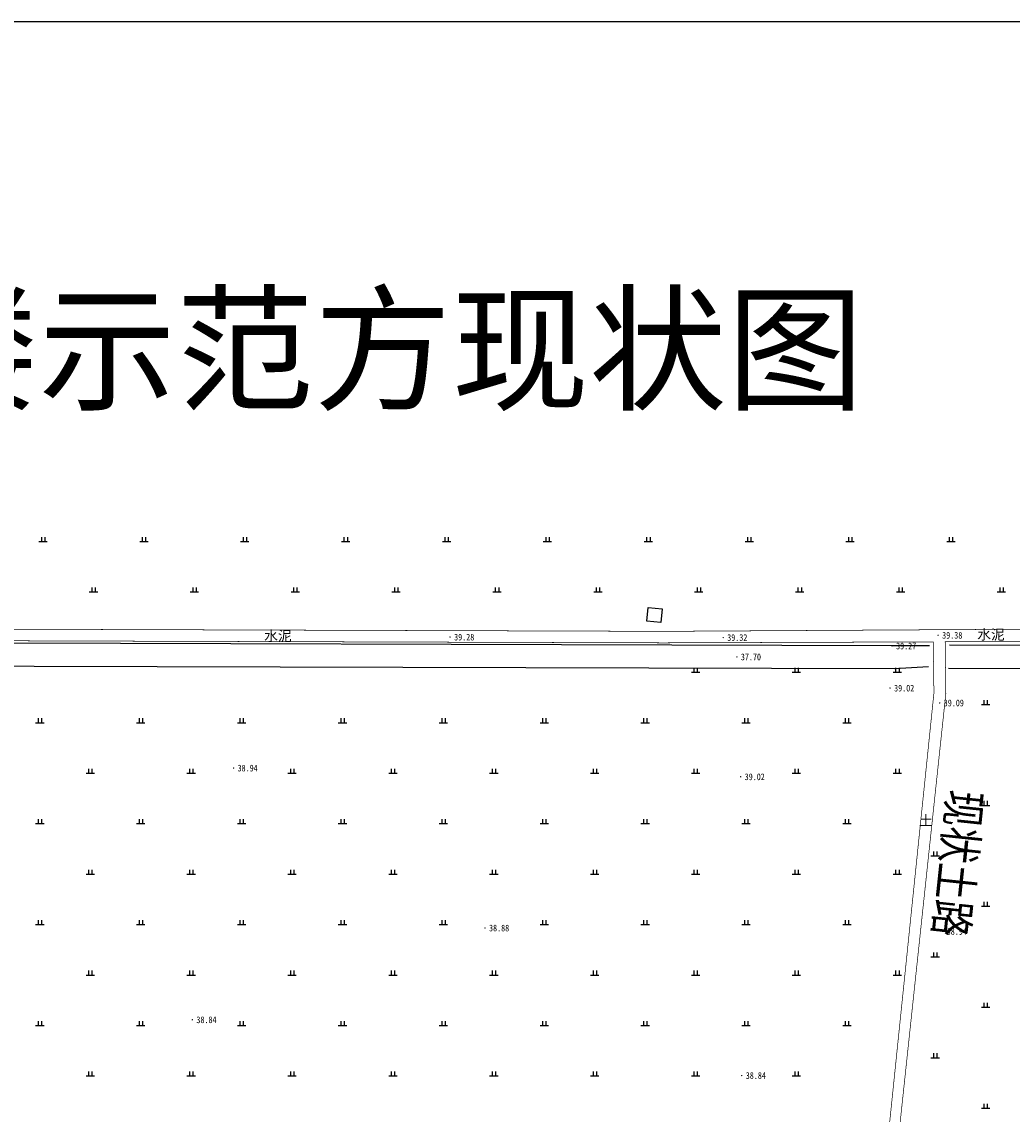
# Model space of a CAD drawing. Extents: x 456755 to 458049, y 3845626 to 3853218.
# Tile 18 of 80: x 457461 to 457755, y 3846783 to 3847107. Entities that reach past the tile are written whole.
import ezdxf
from ezdxf.enums import TextEntityAlignment as Align

# ---------------------------------------------------------------- set-up
doc = ezdxf.new("R2010")
doc.units = 0
doc.linetypes.add('X3', pattern=[5, 4, -1])
doc.layers.get('0').update_dxf_attribs({"linetype": 'CONTINUOUS'})
for name, color, linetype in [('DLSS', 4, 'CONTINUOUS'), ('DMTZ', 3, 'CONTINUOUS'), ('GCD', 1, 'CONTINUOUS'), ('JMD', 6, 'CONTINUOUS'), ('SXSS', 5, 'CONTINUOUS'), ('ZBTZ', 3, 'CONTINUOUS')]:
    doc.layers.add(name, color=color, linetype=linetype)
doc.styles.add('仿宋体', font='仿宋_GB2312.ttf', dxfattribs={"width": 0.8})
doc.styles.add('正等线体', font='simhei.ttf')
doc.styles.add('黑体', font='simhei.ttf')
doc.linetypes.add('10422', pattern='A,0.75,[150,AAA.SHX,S=0.5,R=0,X=0,Y=0.5],1.5,[177,AAA.SHX,S=1,R=0,X=0,Y=0.4],0.75', length=3)
doc.linetypes.add('833', pattern='A,2,[150,AAA.SHX,S=0.8,R=0,X=0,Y=0.8],2,[150,AAA.SHX,S=2,R=0,X=0,Y=2],1e-11', length=4)

# ---------------------------------------------------------------- blocks, each defined once
blk = doc.blocks.new('GC200')
at = {"linetype": 'Continuous', "const_width": 0.2, "flags": 128}
blk.add_lwpolyline([(-0.1, 0, 1), (0.1, 0, 1)], format="xyb", close=True, dxfattribs=at)
blk = doc.blocks.new('gc119')
for p, q in [((-1.25, 0), (1.25, 0)), ((-0.5, 1.3), (-0.5, 0)), ((0.5, 1.3), (0.5, 0))]:
    blk.add_line(p, q)

msp = doc.modelspace()

# ---------------------------------------------------------------- linework, layer by layer
at = {"linetype": 'Continuous'}
msp.add_lwpolyline([(456966.52, 3845625.6), (458014.33, 3845625.6), (458014.33, 3847107.36), (456966.52, 3847107.36)], close=True, dxfattribs=at)
at = {"layer": 'DLSS', "linetype": 'X3', "const_width": 0.2, "flags": 128}
for points, elevation in [([(457936.93, 3846927.96), (457931.6, 3846927.91), (457915.49, 3846927.77), (457651.75, 3846926.21), (457374.63, 3846927.12)], -33.29), ([(457702.59, 3846660.29), (457704.18, 3846667.74), (457706.09, 3846675.43), (457709.54, 3846689.3), (457732.09, 3846907.89), (457731.88, 3846923.1)], 5.25)]:
    msp.add_lwpolyline(points, dxfattribs=dict(at, elevation=elevation))
at = {"layer": 'DLSS', "linetype": 'Continuous', "const_width": 0.2, "flags": 128}
for points, elevation in [([(457731.88, 3846923.08), (457651.76, 3846922.79), (457374.85, 3846923.67)], -33.29), ([(457936.97, 3846923.96), (457931.41, 3846923.9), (457915.53, 3846923.76), (457735.43, 3846923.1)], -33.29), ([(457704.6, 3846660.09), (457706.43, 3846668), (457708.06, 3846674.66), (457712.26, 3846688.5), (457735.63, 3846907.73), (457735.43, 3846923.14)], 5.25)]:
    msp.add_lwpolyline(points, dxfattribs=dict(at, elevation=elevation))
at = {"layer": 'DMTZ', "linetype": '10422', "const_width": 0.00000204, "flags": 128}
for points, elevation in [([(457730.46, 3846915.78), (457730.8, 3846921.88)], 5.58), ([(457736.69, 3846922.15), (457736.44, 3846915.3)], 5.67)]:
    msp.add_lwpolyline(points, dxfattribs=dict(at, elevation=elevation))
at = {"layer": 'JMD', "linetype": 'Continuous', "elevation": 6.61, "flags": 128}
msp.add_lwpolyline([(457647.16, 3846933.31), (457651.25, 3846932.9), (457650.83, 3846928.82), (457646.74, 3846929.23)], close=True, dxfattribs=at)
at = {"layer": 'SXSS', "linetype": '833', "flags": 128}
for points, elevation in [([(457730.8, 3846921.88), (457719.64, 3846921.87), (457391.73, 3846922.85), (457390.02, 3846922.38), (457389.1, 3846921.79), (457388.97, 3846920.86), (457389.26, 3846919.39), (457389.55, 3846918.05), (457390.43, 3846916.71), (457391.37, 3846916.08), (457720.4, 3846915.21), (457730.46, 3846915.78)], 5.58), ([(457916.81, 3846922.3), (457905.35, 3846921.8), (457736.69, 3846922.15)], 5.81), ([(457736.44, 3846915.3), (457905.49, 3846914.59), (457917.12, 3846915.1)], 5.81)]:
    msp.add_lwpolyline(points, dxfattribs=dict(at, elevation=elevation))

# ---------------------------------------------------------------- block references
at = {"layer": 'GCD', "linetype": 'Continuous'}
ref = msp.add_blockref('GC200', (457588.21, 3846924.5, 5.99), dxfattribs=at)
ref.add_attrib('height', '39.28', dxfattribs={"linetype": 'Continuous', "height": 2, "style": '正等线体', "width": 0.8}).set_placement((457589.41, 3846924.5, 5.99), align=Align.MIDDLE_LEFT)
ref = msp.add_blockref('GC200', (457669.42, 3846924.36, 6.03), dxfattribs=at)
ref.add_attrib('height', '39.32', dxfattribs={"linetype": 'Continuous', "height": 2, "style": '正等线体', "width": 0.8}).set_placement((457670.62, 3846924.36, 6.03), align=Align.MIDDLE_LEFT)
ref = msp.add_blockref('GC200', (457733.34, 3846925.05, 6.08), dxfattribs=at)
ref.add_attrib('height', '39.38', dxfattribs={"linetype": 'Continuous', "height": 2, "style": '正等线体', "width": 0.8}).set_placement((457734.54, 3846925.05, 6.08), align=Align.MIDDLE_LEFT)
ref = msp.add_blockref('GC200', (457719.64, 3846921.87, 5.98), dxfattribs=at)
ref.add_attrib('height', '39.27', dxfattribs={"linetype": 'Continuous', "height": 2, "style": '正等线体', "width": 0.8}).set_placement((457720.84, 3846921.87, 5.98), align=Align.MIDDLE_LEFT)
ref = msp.add_blockref('GC200', (457673.48, 3846918.61, 4.41), dxfattribs=at)
ref.add_attrib('height', '37.70', dxfattribs={"linetype": 'Continuous', "height": 2, "style": '正等线体', "width": 0.8}).set_placement((457674.68, 3846918.61, 4.41), align=Align.MIDDLE_LEFT)
ref = msp.add_blockref('GC200', (457719.05, 3846909.34, 5.73), dxfattribs=at)
ref.add_attrib('height', '39.02', dxfattribs={"linetype": 'Continuous', "height": 2, "style": '正等线体', "width": 0.8}).set_placement((457720.25, 3846909.34, 5.73), align=Align.MIDDLE_LEFT)
ref = msp.add_blockref('GC200', (457733.8, 3846904.93, 5.8), dxfattribs=at)
ref.add_attrib('height', '39.09', dxfattribs={"linetype": 'Continuous', "height": 2, "style": '正等线体', "width": 0.8}).set_placement((457735, 3846904.93, 5.8), align=Align.MIDDLE_LEFT)
ref = msp.add_blockref('GC200', (457523.82, 3846885.57, 5.65), dxfattribs=at)
ref.add_attrib('height', '38.94', dxfattribs={"linetype": 'Continuous', "height": 2, "style": '正等线体', "width": 0.8}).set_placement((457525.02, 3846885.57, 5.65), align=Align.MIDDLE_LEFT)
ref = msp.add_blockref('GC200', (457674.61, 3846882.98, 5.73), dxfattribs=at)
ref.add_attrib('height', '39.02', dxfattribs={"linetype": 'Continuous', "height": 2, "style": '正等线体', "width": 0.8}).set_placement((457675.81, 3846882.98, 5.73), align=Align.MIDDLE_LEFT)
ref = msp.add_blockref('GC200', (457598.59, 3846838.04, 5.59), dxfattribs=at)
ref.add_attrib('height', '38.88', dxfattribs={"linetype": 'Continuous', "height": 2, "style": '正等线体', "width": 0.8}).set_placement((457599.79, 3846838.04, 5.59), align=Align.MIDDLE_LEFT)
ref = msp.add_blockref('GC200', (457734.7, 3846837.01, 5.64), dxfattribs=at)
ref.add_attrib('height', '38.94', dxfattribs={"linetype": 'Continuous', "height": 2, "style": '正等线体', "width": 0.8}).set_placement((457735.9, 3846837.01, 5.64), align=Align.MIDDLE_LEFT)
ref = msp.add_blockref('GC200', (457511.57, 3846810.76, 5.54), dxfattribs=at)
ref.add_attrib('height', '38.84', dxfattribs={"linetype": 'Continuous', "height": 2, "style": '正等线体', "width": 0.8}).set_placement((457512.77, 3846810.76, 5.54), align=Align.MIDDLE_LEFT)
ref = msp.add_blockref('GC200', (457674.94, 3846794.19, 5.54), dxfattribs=at)
ref.add_attrib('height', '38.84', dxfattribs={"linetype": 'Continuous', "height": 2, "style": '正等线体', "width": 0.8}).set_placement((457676.14, 3846794.19, 5.54), align=Align.MIDDLE_LEFT)
at = {"layer": 'ZBTZ', "linetype": 'Continuous'}
for p in [(457467.16, 3846952.94, -33.29), (457497.16, 3846952.94, -33.29), (457527.16, 3846952.94, -33.29), (457557.16, 3846952.94, -33.29), (457587.16, 3846952.94, -33.29), (457617.16, 3846952.94, -33.29), (457647.16, 3846952.94, -33.29), (457677.16, 3846952.94, -33.29), (457707.16, 3846952.94, -33.29), (457737.16, 3846952.94, -33.29), (457482.16, 3846937.94, -33.29), (457512.16, 3846937.94, -33.29), (457542.16, 3846937.94, -33.29), (457572.16, 3846937.94, -33.29), (457602.16, 3846937.94, -33.29), (457632.16, 3846937.94, -33.29), (457662.16, 3846937.94, -33.29), (457692.16, 3846937.94, -33.29), (457722.16, 3846937.94, -33.29), (457752.16, 3846937.94, -33.29), (457661.21, 3846914.06, -33.29), (457691.21, 3846914.06, -33.29), (457721.21, 3846914.06, -33.29), (457747.46, 3846904.49, -33.29), (457466.21, 3846899.06, -33.29), (457496.21, 3846899.06, -33.29), (457526.21, 3846899.06, -33.29), (457556.21, 3846899.06, -33.29), (457586.21, 3846899.06, -33.29), (457616.21, 3846899.06, -33.29), (457646.21, 3846899.06, -33.29), (457676.21, 3846899.06, -33.29), (457706.21, 3846899.06, -33.29), (457481.21, 3846884.06, -33.29), (457511.21, 3846884.06, -33.29), (457541.21, 3846884.06, -33.29), (457571.21, 3846884.06, -33.29), (457601.21, 3846884.06, -33.29), (457631.21, 3846884.06, -33.29), (457661.21, 3846884.06, -33.29), (457691.21, 3846884.06, -33.29), (457721.21, 3846884.06, -33.29), (457747.46, 3846874.49, -33.29), (457466.21, 3846869.06, -33.29), (457496.21, 3846869.06, -33.29), (457526.21, 3846869.06, -33.29), (457556.21, 3846869.06, -33.29), (457586.21, 3846869.06, -33.29), (457616.21, 3846869.06, -33.29), (457646.21, 3846869.06, -33.29), (457676.21, 3846869.06, -33.29), (457706.21, 3846869.06, -33.29), (457732.46, 3846859.49, -33.29), (457481.21, 3846854.06, -33.29), (457511.21, 3846854.06, -33.29), (457541.21, 3846854.06, -33.29), (457571.21, 3846854.06, -33.29), (457601.21, 3846854.06, -33.29), (457631.21, 3846854.06, -33.29), (457661.21, 3846854.06, -33.29), (457691.21, 3846854.06, -33.29), (457721.21, 3846854.06, -33.29), (457747.46, 3846844.49, -33.29), (457466.21, 3846839.06, -33.29), (457496.21, 3846839.06, -33.29), (457526.21, 3846839.06, -33.29), (457556.21, 3846839.06, -33.29), (457586.21, 3846839.06, -33.29), (457616.21, 3846839.06, -33.29), (457646.21, 3846839.06, -33.29), (457676.21, 3846839.06, -33.29), (457706.21, 3846839.06, -33.29), (457732.46, 3846829.49, -33.29), (457481.21, 3846824.06, -33.29), (457511.21, 3846824.06, -33.29), (457541.21, 3846824.06, -33.29), (457571.21, 3846824.06, -33.29), (457601.21, 3846824.06, -33.29), (457631.21, 3846824.06, -33.29), (457661.21, 3846824.06, -33.29), (457691.21, 3846824.06, -33.29), (457721.21, 3846824.06, -33.29), (457747.46, 3846814.49, -33.29), (457466.21, 3846809.06, -33.29), (457496.21, 3846809.06, -33.29), (457526.21, 3846809.06, -33.29), (457556.21, 3846809.06, -33.29), (457586.21, 3846809.06, -33.29), (457616.21, 3846809.06, -33.29), (457646.21, 3846809.06, -33.29), (457676.21, 3846809.06, -33.29), (457706.21, 3846809.06, -33.29), (457732.46, 3846799.49, -33.29), (457481.21, 3846794.06, -33.29), (457511.21, 3846794.06, -33.29), (457541.21, 3846794.06, -33.29), (457571.21, 3846794.06, -33.29), (457601.21, 3846794.06, -33.29), (457631.21, 3846794.06, -33.29), (457661.21, 3846794.06, -33.29), (457691.21, 3846794.06, -33.29), (457747.46, 3846784.49, -33.29)]:
    msp.add_blockref('gc119', p, dxfattribs=at)

# ---------------------------------------------------------------- texts
at = {"layer": 'DLSS', "color": 7, "linetype": 'X3', "style": '仿宋体'}
msp.add_text('赵庄镇吴楼示范方现状图', height=30, dxfattribs=at).set_placement((457261.25, 3846995.04, -33.29))
at = {"layer": 'DLSS', "linetype": 'Continuous', "style": '黑体'}
for s, p in [('水泥', (457537.01, 3846924.92, -33.29)), ('水泥', (457749.05, 3846925.3, -33.29)), ('土', (457729.7, 3846870.1, -33.29))]:
    msp.add_text(s, height=3, dxfattribs=at).set_placement(p, align=Align.MIDDLE)
at = {"layer": 'DLSS', "linetype": 'X3', "style": '仿宋体', "width": 0.8}
msp.add_text('现状土路', height=10, rotation=264.0136, dxfattribs=at).set_placement((457736.49, 3846879.44, -71.36))

doc.saveas('drawing.dxf')
